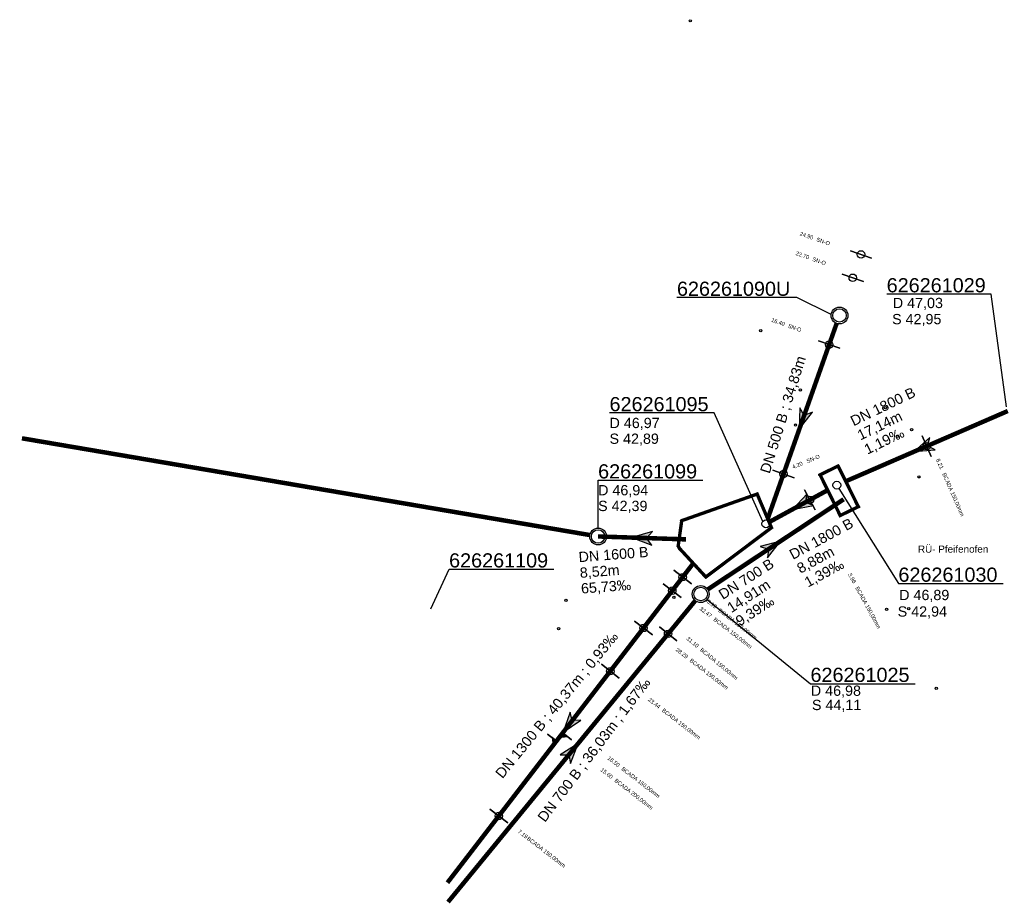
# Model space of a CAD drawing. Extents: x 356718 to 357658, y 5762241 to 5762615.
# Tile 2 of 157: x 356718 to 356805, y 5762361 to 5762440. Entities that reach past the tile are written whole.
import ezdxf
from ezdxf.enums import TextEntityAlignment as Align

# ---------------------------------------------------------------- set-up
doc = ezdxf.new("R2010")
doc.units = 0
doc.header["$MEASUREMENT"] = 0
for name, pattern in [('AUSGEZOGEN', [0]), ('GESTRICHELT2', [4, 2, -2]), ('STRICHPUNKT', [5, 2, -1, 1, -1])]:
    doc.linetypes.add(name, pattern=pattern)
doc.layers.get('0').update_dxf_attribs({"linetype": 'AUSGEZOGEN'})
for name, color, linetype, true_color in [('111_00228_Schachtsymbol_nach_Sy', 7, 'AUSGEZOGEN', 0x000000), ('114_10391_Deckelhoehe', 7, 'AUSGEZOGEN', 0x000000), ('114_10392_Schachtnummer', 7, 'AUSGEZOGEN', 0x000000), ('114_10393_Sohlhoehe', 7, 'AUSGEZOGEN', 0x000000), ('121_10374_Haltungen_Regenwasser', 5, 'GESTRICHELT2', 0x0000ff), ('121_10376_Haltungen_Mischwasser', 6, 'STRICHPUNKT', 0xff00ff), ('123_00048_Fliessrichtungspfeil', 7, 'AUSGEZOGEN', 0x000000), ('124_10395_Standard1', 7, 'AUSGEZOGEN', 0x000000), ('141_10868_Stutzen__141_', 7, 'AUSGEZOGEN', 0x000000), ('154_00087_Freie_Beschriftungen', 7, 'AUSGEZOGEN', 0x000000), ('162_00539_SB_Darstellung_Einzel', 7, 'AUSGEZOGEN', 0x000000), ('611_00541_Pkte', 3, 'AUSGEZOGEN', 0x00ff00), ('621_00240_Hilfslinien_key_0_', 7, 'AUSGEZOGEN', 0x000000)]:
    doc.layers.add(name, color=color, linetype=linetype, true_color=true_color)
doc.styles.add('ARIAL', font='arial.ttf', dxfattribs={"height": 1.5})
doc.styles.get("Standard").update_dxf_attribs({"font": 'arial.ttf', "height": 1})

# ---------------------------------------------------------------- blocks, each defined once
blk = doc.blocks.new('F00')
at = {"color": 0}
blk.add_circle((0, 0), 0.1, dxfattribs=at)
blk = doc.blocks.new('DEC')
at = {"color": 0}
blk.add_circle((0, 0), 0.35, dxfattribs=at)
blk = doc.blocks.new('N03')
at = {"color": 0}
for radius in [0.75, 0.6]:
    blk.add_circle((0, 0), radius, dxfattribs=at)
blk = doc.blocks.new('FLI')
at = {"color": 0, "linetype": 'AUSGEZOGEN'}
blk.add_lwpolyline([(-0.4, 0), (-0.9, -0.6), (0.9, 0), (-0.9, 0.6), (-0.4, 0)], close=True, dxfattribs=at)
at = {"color": 0}
for points in [[(-0.4, 0), (0.9, 0), (-0.9, 0.6)], [(-0.9, -0.6), (0.9, 0), (-0.4, 0)]]:
    blk.add_solid(points, dxfattribs=at)

msp = doc.modelspace()

# ---------------------------------------------------------------- linework, layer by layer
at = {"layer": '114_10392_Schachtnummer', "color": 18, "linetype": 'AUSGEZOGEN', "true_color": 0x000000}
for points in [[(356789.952, 5762413.612), (356786.899, 5762415.117), (356776.239, 5762415.117)], [(356805.555, 5762405.398), (356804.205, 5762415.427), (356794.897, 5762415.427)], [(356783.867, 5762395.206), (356779.548, 5762404.86), (356770.24, 5762404.86)], [(356769.224, 5762394.632), (356769.224, 5762398.882), (356778.532, 5762398.882)], [(356790.651, 5762398.146), (356795.941, 5762389.699), (356805.249, 5762389.699)], [(356754.347, 5762387.445), (356755.968, 5762390.968), (356765.276, 5762390.968)], [(356778.933, 5762388.286), (356788.117, 5762380.793), (356797.425, 5762380.793)]]:
    msp.add_lwpolyline(points, dxfattribs=at)
at = {"layer": '121_10374_Haltungen_Regenwasser', "color": 5, "linetype": 'GESTRICHELT2', "true_color": 0x0000ff, "const_width": 0.4}
for points in [[(356768.485, 5762394.008), (356717.967, 5762402.608)], [(356777.041, 5762393.622), (356777.041, 5762393.622), (356769.224, 5762393.882)]]:
    msp.add_lwpolyline(points, dxfattribs=at)
at = {"layer": '121_10376_Haltungen_Mischwasser', "color": 6, "linetype": 'STRICHPUNKT', "true_color": 0xff00ff, "const_width": 0.4}
for points in [[(356790.447, 5762412.823), (356784.311, 5762395.451)], [(356805.67, 5762405.034), (356791.253, 5762398.785)], [(356789.647, 5762397.997), (356784.46, 5762395.171)], [(356778.977, 5762389.174), (356791.071, 5762397.186), (356791.071, 5762397.186)], [(356777.709, 5762391.471), (356777.647, 5762391.437), (356755.82, 5762363.103)], [(356755.873, 5762361.383), (356777.876, 5762388.18)]]:
    msp.add_lwpolyline(points, dxfattribs=at)
at = {"layer": '141_10868_Stutzen__141_', "color": 18, "linetype": 'AUSGEZOGEN', "true_color": 0x000000}
for points in [[(356793.556, 5762418.621), (356791.67, 5762419.287)], [(356792.823, 5762416.546), (356790.937, 5762417.212)], [(356790.725, 5762410.606), (356788.839, 5762411.272)], [(356798.854, 5762400.99), (356798.059, 5762402.825)], [(356786.661, 5762399.103), (356784.776, 5762399.769)], [(356788.548, 5762396.26), (356787.591, 5762398.016)], [(356777.538, 5762389.657), (356775.954, 5762390.877)], [(356776.61, 5762388.453), (356775.026, 5762389.673)], [(356774.06, 5762385.141), (356772.475, 5762386.362)], [(356776.223, 5762384.591), (356774.677, 5762385.86)], [(356771.1, 5762381.299), (356769.515, 5762382.52)], [(356765.523, 5762375.698), (356764.731, 5762376.309)], [(356766.072, 5762376.411), (356765.767, 5762376.015), (356766.468, 5762376.106)], [(356766.072, 5762376.411), (356766.865, 5762375.801)], [(356765.523, 5762375.698), (356765.127, 5762376.004), (356765.218, 5762375.302)], [(356761.183, 5762368.426), (356759.599, 5762369.646)]]:
    msp.add_lwpolyline(points, close=True, dxfattribs=at)
at = {"layer": '141_10868_Stutzen__141_', "color": 18, "true_color": 0x000000}
for centre in [(356792.613, 5762418.954), (356791.88, 5762416.879), (356789.782, 5762410.939), (356798.456, 5762401.907), (356785.718, 5762399.436), (356788.069, 5762397.138), (356776.746, 5762390.267), (356775.818, 5762389.063), (356773.267, 5762385.752), (356775.45, 5762385.225), (356770.308, 5762381.909), (356760.391, 5762369.036)]:
    msp.add_circle(centre, 0.333, dxfattribs=at)
for points in [[(356766.072, 5762376.411), (356765.767, 5762376.015), (356766.468, 5762376.106)], [(356765.523, 5762375.698), (356765.127, 5762376.004), (356765.218, 5762375.302)]]:
    msp.add_solid(points, dxfattribs=at)
at = {"layer": '162_00539_SB_Darstellung_Einzel', "color": 18, "linetype": 'AUSGEZOGEN', "true_color": 0x000000, "const_width": 0.3}
for points in [[(356790.574, 5762400.149), (356788.974, 5762399.357), (356790.763, 5762395.743), (356792.372, 5762396.526), (356790.582, 5762400.139)], [(356776.349, 5762393.025), (356776.662, 5762395.287), (356783.374, 5762397.652), (356784.647, 5762394.662), (356778.808, 5762390.278), (356776.486, 5762392.798)]]:
    msp.add_lwpolyline(points, close=True, dxfattribs=at)
at = {"layer": '621_00240_Hilfslinien_key_0_', "linetype": 'AUSGEZOGEN', "const_width": 0.05}
msp.add_lwpolyline([(356776.349, 5762393.025), (356776.662, 5762395.287), (356783.374, 5762397.652), (356784.647, 5762394.662), (356778.808, 5762390.278), (356776.486, 5762392.798), (356776.349, 5762393.025)], close=True, dxfattribs=at)

# ---------------------------------------------------------------- block references
at = {"layer": '111_00228_Schachtsymbol_nach_Sy', "color": 18, "true_color": 0x000000}
for name, p in [('N03', (356790.697, 5762413.53)), ('DEC', (356790.465, 5762398.443)), ('N03', (356769.224, 5762393.882)), ('DEC', (356784.153, 5762395.004)), ('N03', (356778.352, 5762388.76))]:
    msp.add_blockref(name, p, dxfattribs=at)
at = {"layer": '123_00048_Fliessrichtungspfeil', "color": 18, "true_color": 0x000000}
for p, rotation in [((356787.425, 5762404.267), 250.6), ((356798.16, 5762401.779), 203.5), ((356787.309, 5762396.724), 208.6), ((356773.133, 5762393.752), 178), ((356784.711, 5762392.973), 33.50000000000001), ((356766.672, 5762377.19), 232.4), ((356766.874, 5762374.781), 50.60000000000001)]:
    msp.add_blockref('FLI', p, dxfattribs=dict(at, rotation=rotation))
at = {"layer": '611_00541_Pkte', "color": 3, "true_color": 0x00ff00}
for p in [(356777.427, 5762439.72), (356783.696, 5762412.171), (356787.218, 5762406.912), (356794.788, 5762405.339), (356786.784, 5762403.785), (356797.117, 5762403.369), (356795.838, 5762402.772), (356798.407, 5762401.796), (356790.574, 5762400.149), (356790.582, 5762400.139), (356788.974, 5762399.357), (356797.761, 5762399.179), (356783.374, 5762397.652), (356792.372, 5762396.526), (356790.763, 5762395.743), (356776.662, 5762395.287), (356784.647, 5762394.662), (356776.349, 5762393.025), (356776.486, 5762392.798), (356778.808, 5762390.278), (356775.965, 5762388.466), (356766.359, 5762388.209), (356794.889, 5762387.401), (356796.858, 5762387.46), (356765.712, 5762385.689), (356799.312, 5762380.376)]:
    msp.add_blockref('F00', p, dxfattribs=at)

# ---------------------------------------------------------------- texts
at = {"layer": '114_10391_Deckelhoehe', "color": 18, "true_color": 0x000000, "style": 'ARIAL'}
for s, p in [('D 47,03', (356795.443, 5762415.095)), ('D 46,97', (356770.24, 5762404.428)), ('D 46,94', (356769.224, 5762398.451)), ('D 46,89', (356796.008, 5762389.135)), ('D 46,98', (356788.15, 5762380.627))]:
    msp.add_text(s, height=0.9116, dxfattribs=at).set_placement(p, align=Align.TOP_LEFT)
at = {"layer": '114_10392_Schachtnummer', "color": 18, "true_color": 0x000000, "style": 'ARIAL'}
for s, p in [('626261090U', (356776.239, 5762416.533)), ('626261029', (356794.897, 5762416.843)), ('626261095', (356770.24, 5762406.276)), ('626261099', (356769.224, 5762400.298)), ('626261109', (356755.968, 5762392.384)), ('626261030', (356795.941, 5762391.115)), ('626261025', (356788.117, 5762382.21))]:
    msp.add_text(s, height=1.2601, dxfattribs=at).set_placement(p, align=Align.TOP_LEFT)
at = {"layer": '114_10393_Sohlhoehe', "color": 18, "true_color": 0x000000, "style": 'ARIAL'}
for s, p in [('S 42,95', (356795.376, 5762413.662)), ('S 42,89', (356770.24, 5762403.028)), ('S 42,39', (356769.224, 5762397.051)), ('S 42,94', (356795.875, 5762387.669)), ('S 44,11', (356788.249, 5762379.359))]:
    msp.add_text(s, height=0.9116, dxfattribs=at).set_placement(p, align=Align.TOP_LEFT)
at = {"layer": '124_10395_Standard1', "color": 18, "true_color": 0x000000, "style": 'ARIAL'}
for s, height, rotation, p in [('DN 500 B ; 34,83m', 0.91158, 72.6, (356783.612, 5762399.686)), ('DN 1800 B', 0.9116, 25.8, (356791.557, 5762404.488)), ('17,14m', 0.9116, 25.8, (356792.167, 5762403.228)), ('1,19‰', 0.9116, 25.8, (356792.776, 5762401.967)), ('DN 1800 B', 0.9116, 28.5, (356786.123, 5762392.594)), ('DN 1600 B', 0.9116, 4.4, (356767.454, 5762392.5)), ('8,88m', 0.9116, 28.5, (356786.791, 5762391.364)), ('8,52m', 0.9116, 4.4, (356767.562, 5762391.104)), ('DN 700 B', 0.9116, 32.7, (356779.825, 5762389)), ('1,39‰', 0.9116, 28.5, (356787.459, 5762390.134)), ('65,73‰', 0.9116, 4.4, (356767.669, 5762389.708)), ('14,91m', 0.9116, 32.7, (356780.582, 5762387.822)), ('9,39‰', 0.9116, 32.7, (356781.338, 5762386.644)), ('DN 1300 B ; 40,37m ; 0,93‰', 0.91158, 50.7, (356760.007, 5762372.875)), ('DN 700 B ; 36,03m ; 1,67‰', 0.91158, 52.9, (356763.77, 5762368.963))]:
    msp.add_text(s, height=height, rotation=rotation, dxfattribs=at).set_placement(p, align=Align.TOP_LEFT)
at = {"layer": '141_10868_Stutzen__141_', "color": 18, "true_color": 0x000000}
for s, height, rotation, p in [('24.90', 0.3533, 340.6, (356787.249, 5762420.995)), ('SN-O', 0.3533, 340.6, (356788.728, 5762420.474)), ('22.70', 0.3533, 340.6, (356786.884, 5762419.248)), ('SN-O', 0.3533, 340.6, (356788.363, 5762418.727)), ('16.40', 0.3533, 340.6, (356784.713, 5762413.316)), ('SN-O', 0.3533, 340.6, (356786.192, 5762412.795)), ('SN-O', 0.3533, 22.3, (356787.715, 5762400.722)), ('8.21', 0.3533, 293.6, (356799.602, 5762400.844)), ('4.20', 0.3533, 22.3, (356786.444, 5762400.201)), ('BCADA 150,00mm', 0.35326, 293.6, (356800.152, 5762399.586)), ('3.96', 0.3533, 298.6, (356791.746, 5762390.681)), ('BCADA 150,00mm', 0.35326, 298.6, (356792.403, 5762389.475)), ('32.47', 0.3533, 322.4, (356778.421, 5762387.666)), ('33.99', 0.3533, 322.4, (356778.853, 5762388.474)), ('BCADA 150,00mm', 0.35326, 322.4, (356780.095, 5762387.517)), ('BCADA 150,00mm', 0.35326, 322.4, (356779.664, 5762386.71)), ('31.10', 0.3533, 320.7, (356777.271, 5762385.007)), ('28.29', 0.3533, 322.4, (356776.301, 5762384.024)), ('BCADA 150,00mm', 0.35326, 320.7, (356778.485, 5762384.014)), ('BCADA 150,00mm', 0.35326, 322.4, (356777.543, 5762383.067)), ('23.44', 0.3533, 322.4, (356773.837, 5762379.587)), ('BCADA 150,00mm', 0.35326, 322.4, (356775.079, 5762378.63)), ('16.50', 0.3533, 322.4, (356770.23, 5762374.386)), ('15.60', 0.3533, 322.4, (356769.615, 5762373.343)), ('BCADA 150,00mm', 0.35326, 322.4, (356771.472, 5762373.43)), ('BCADA 200,00mm', 0.35326, 322.4, (356770.857, 5762372.386)), ('BCADA 150,00mm', 0.35326, 322.4, (356763.07, 5762367.228))]:
    msp.add_text(s, height=height, rotation=rotation, dxfattribs=at).set_placement(p, align=Align.TOP_LEFT)
msp.add_text('7.19', height=0.3533, rotation=322.4, dxfattribs=at).set_placement((356763.016, 5762367.269), align=Align.TOP_RIGHT)
at = {"layer": '154_00087_Freie_Beschriftungen', "color": 18, "true_color": 0x000000, "style": 'ARIAL'}
msp.add_text('RÜ- Pfeifenofen', height=0.63007, dxfattribs=at).set_placement((356797.678, 5762393.072), align=Align.TOP_LEFT)

doc.saveas('drawing.dxf')
